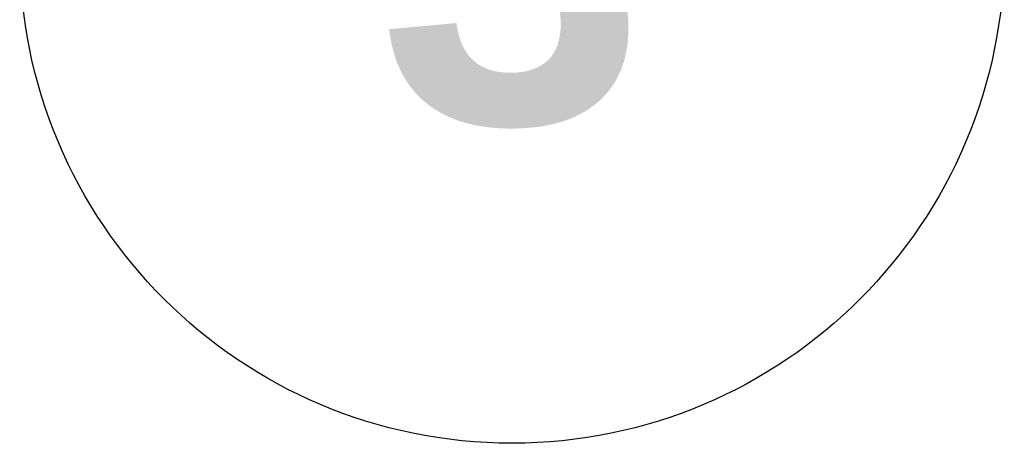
# Model space of a CAD drawing. Header units: millimetres. Extents: x 159314 to 204638, y 149488 to 189280.
# Tile 9 of 43: x 170753 to 171753, y 177794 to 178223. Entities that reach past the tile are written whole.
import ezdxf
from ezdxf.enums import TextEntityAlignment as Align

# ---------------------------------------------------------------- set-up
doc = ezdxf.new("R2010")
doc.units = ezdxf.units.MM
doc.header["$LTSCALE"] = 0.5
doc.header["$MEASUREMENT"] = 0
doc.linetypes.add('PLINE', pattern=[0])
doc.layers.add('822- Modullinjer(Nye konstruksjoner)', color=7, linetype='Continuous')
doc.styles.add('GENERATED_STYLE_4', font='arialbd.ttf')

# ---------------------------------------------------------------- blocks, each defined once
blk = doc.blocks.new('Standard grid marker[158]_1', base_point=(171752.9, 178293.7))
at = {"layer": '822- Modullinjer(Nye konstruksjoner)', "linetype": 'PLINE'}
blk.add_circle((171252.9, 178293.7), 500, dxfattribs=at)
at = {"layer": '822- Modullinjer(Nye konstruksjoner)', "style": 'GENERATED_STYLE_4'}
for tag, p in [('AC_MarkerText_1_0', (171252.9, 178468.7)), ('AC_MarkerText_1_1', (203644.9, 178468.7))]:
    blk.add_attdef(tag, text='', height=350, dxfattribs=at).set_placement(p, align=Align.TOP_CENTER)

msp = doc.modelspace()

# ---------------------------------------------------------------- block references
at = {"layer": '822- Modullinjer(Nye konstruksjoner)', "linetype": 'PLINE'}
ref = msp.add_blockref('Standard grid marker[158]_1', (171752.9, 178293.7), dxfattribs=at)
ref.add_attrib('AC_MarkerText_1', '3', dxfattribs={"color": 7, "height": 350, "style": 'GENERATED_STYLE_4'}).set_placement((171252.9, 178468.7), align=Align.TOP_CENTER)

doc.saveas('drawing.dxf')
